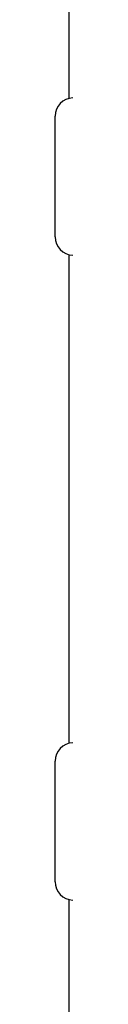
# Model space of a CAD drawing. Header units: inches. Extents: x 3 to 112, y 6 to 61.
# Tile 114 of 140: x 22.3846 to 22.4037, y 38.3731 to 39.4419. Entities that reach past the tile are written whole.
import ezdxf

# ---------------------------------------------------------------- set-up
doc = ezdxf.new("R2010")
doc.units = ezdxf.units.IN
doc.header["$MEASUREMENT"] = 0
doc.layers.add('Visible Edges(ANSI)', color=7, linetype='Continuous', lineweight=25)

msp = doc.modelspace()

# ---------------------------------------------------------------- linework, layer by layer
at = {"layer": 'Visible Edges(ANSI)'}
for p, q in [((22.3999, 39.3566), (22.3999, 42.3533)), ((22.3846, 39.2062), (22.3846, 39.3371)), ((22.3999, 38.6566), (22.3999, 39.1867)), ((22.3846, 38.5062), (22.3846, 38.6371)), ((22.3999, 18.0536), (22.3999, 38.4867))]:
    msp.add_line(p, q, dxfattribs=at)
for centre, start, end in [((22.4046, 39.3371), 92.5, 180), ((22.4046, 39.2062), 180, 267.5), ((22.4046, 38.6371), 92.5, 180), ((22.4046, 38.5062), 180, 267.5)]:
    msp.add_arc(centre, 0.02, start, end, dxfattribs=at)

doc.saveas('drawing.dxf')
